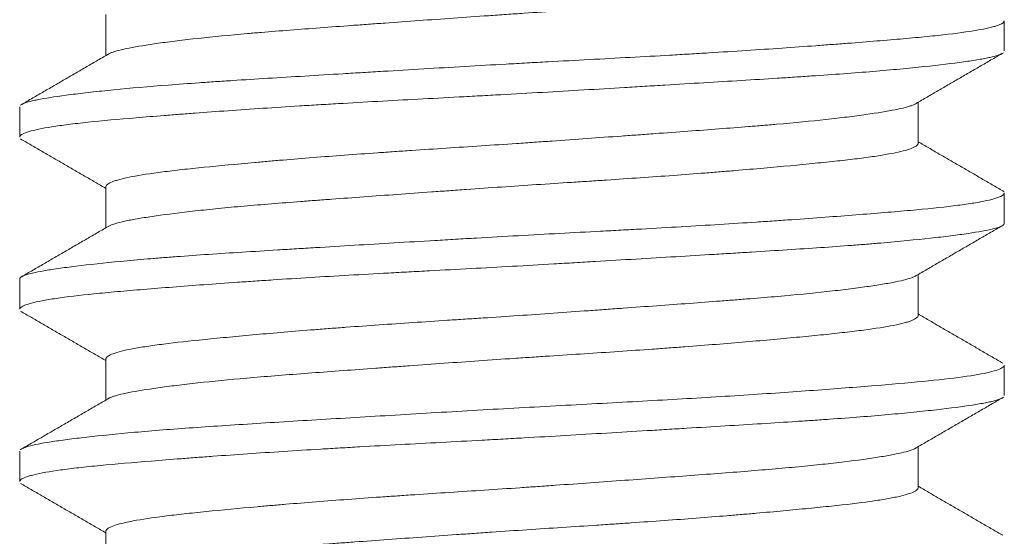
# Model space of a CAD drawing. Header units: millimetres. Extents: x 25 to 1460, y 35 to 806.
# Tile 32 of 46: x 851.77 to 855.77, y 424.26 to 426.36. Entities that reach past the tile are written whole.
import ezdxf

# ---------------------------------------------------------------- set-up
doc = ezdxf.new("R2010")
doc.units = ezdxf.units.MM
doc.layers.add('1', color=7, linetype='Continuous', true_color=0xffffff)

msp = doc.modelspace()

# ---------------------------------------------------------------- linework, layer by layer
at = {"layer": '1', "color": 155, "linetype": 'Continuous', "lineweight": 18}
for p, q in [((852.1177, 426.3792), (852.1177, 426.2125)), ((855.7677, 426.2315), (855.7677, 426.3536)), ((855.4177, 425.8561), (855.4177, 426.0228)), ((851.7677, 426.0039), (851.7677, 425.8817)), ((852.1177, 425.6794), (852.1177, 425.5125)), ((855.7677, 425.5314), (855.7677, 425.6541)), ((851.7677, 425.3036), (851.7677, 425.1813)), ((855.4177, 425.1558), (855.4177, 425.3228)), ((852.1177, 424.9794), (852.1177, 424.8125)), ((855.7677, 424.8317), (855.7677, 424.9537)), ((855.4177, 424.4563), (855.4177, 424.6228)), ((851.7677, 424.6042), (851.7677, 424.4815)), ((852.1177, 424.2792), (852.1177, 424.1125))]:
    msp.add_line(p, q, dxfattribs=at)
for points, knots in [([(852.1274, 426.2181), (852.1283, 426.2187), (852.1293, 426.2192), (852.1333, 426.2213), (852.1368, 426.2229), (852.1448, 426.226), (852.1493, 426.2276), (852.1644, 426.2322), (852.1765, 426.2353), (852.2184, 426.2447), (852.254, 426.251), (852.3083, 426.2592), (852.3196, 426.2609), (852.3433, 426.2642), (852.3556, 426.2659), (852.3938, 426.2709), (852.4208, 426.2742), (852.5067, 426.2842), (852.5702, 426.2908), (852.6576, 426.2988), (852.6755, 426.3004), (852.712, 426.3036), (852.7307, 426.3051), (852.7872, 426.3098), (852.826, 426.3129), (852.9456, 426.3222), (853.0294, 426.3285), (853.1396, 426.3365), (853.1619, 426.3382), (853.2069, 426.3415), (853.2296, 426.3431), (853.2978, 426.3481), (853.3437, 426.3514), (853.4826, 426.3614), (853.5767, 426.3681), (853.6965, 426.3764), (853.7206, 426.3781), (853.7687, 426.3814), (853.7927, 426.383), (853.8644, 426.3878), (853.9119, 426.3909), (854.0536, 426.4002), (854.1469, 426.4063), (854.2621, 426.4141), (854.2851, 426.4157), (854.3305, 426.4189), (854.3529, 426.4205), (854.4196, 426.4253), (854.463, 426.4285), (854.5906, 426.4382), (854.6718, 426.4449), (854.7685, 426.4533), (854.7876, 426.455), (854.8249, 426.4583), (854.8431, 426.46), (854.8968, 426.4649), (854.931, 426.4682), (855.0292, 426.4777), (855.0888, 426.4839), (855.1688, 426.4933), (855.1936, 426.4964), (855.2392, 426.5027), (855.2811, 426.509), (855.3241, 426.5171), (855.3456, 426.5221), (855.3589, 426.5254), (855.3652, 426.5271), (855.3936, 426.5355), (855.408, 426.5423), (855.4166, 426.5514), (855.4178, 426.5539), (855.4177, 426.5564)], [0, 0, 0, 0, 0.005037, 0.005037, 0.019345, 0.019345, 0.033654, 0.033654, 0.062271, 0.062271, 0.119505, 0.119505, 0.133814, 0.133814, 0.148123, 0.148123, 0.17674, 0.17674, 0.233974, 0.233974, 0.248283, 0.248283, 0.262592, 0.262592, 0.291209, 0.291209, 0.348443, 0.348443, 0.362752, 0.362752, 0.37706, 0.37706, 0.405678, 0.405678, 0.462912, 0.462912, 0.477221, 0.477221, 0.491529, 0.491529, 0.520147, 0.520147, 0.577381, 0.577381, 0.59169, 0.59169, 0.605998, 0.605998, 0.634615, 0.634615, 0.69185, 0.69185, 0.706158, 0.706158, 0.720467, 0.720467, 0.749084, 0.749084, 0.806319, 0.806319, 0.834936, 0.834936, 0.863553, 0.89217, 0.906479, 0.906479, 0.920788, 0.920788, 0.978022, 0.978022, 1, 1, 1, 1]), ([(851.7756, 426.0139), (851.7775, 426.0151), (851.7798, 426.0162), (851.7892, 426.0204), (851.7983, 426.0233), (851.8156, 426.0278), (851.822, 426.0293), (851.8359, 426.0323), (851.8435, 426.0339), (851.8842, 426.0415), (851.9255, 426.0476), (852.0002, 426.0572), (852.0272, 426.0604), (852.071, 426.0652), (852.0862, 426.0669), (852.1175, 426.0702), (852.1338, 426.0718), (852.2173, 426.0801), (852.291, 426.0866), (852.4116, 426.0959), (852.4535, 426.099), (852.5188, 426.1035), (852.541, 426.105), (852.5863, 426.1081), (852.6094, 426.1096), (852.7263, 426.1171), (852.8241, 426.1232), (852.9768, 426.1324), (853.0288, 426.1356), (853.1083, 426.1404), (853.135, 426.142), (853.189, 426.1452), (853.2164, 426.1469), (853.3534, 426.1551), (853.4641, 426.1617), (853.6317, 426.1715), (853.6878, 426.1747), (853.7724, 426.1795), (853.8007, 426.181), (853.8573, 426.1842), (853.8858, 426.1857), (854.0274, 426.1934), (854.1385, 426.1992), (854.302, 426.2082), (854.356, 426.2112), (854.4361, 426.2158), (854.4627, 426.2173), (854.5156, 426.2204), (854.542, 426.222), (854.6721, 426.2299), (854.7709, 426.2363), (854.9117, 426.2461), (854.9574, 426.2494), (855.024, 426.2543), (855.0459, 426.2559), (855.089, 426.2592), (855.1102, 426.2608), (855.2141, 426.2689), (855.2895, 426.2749), (855.3917, 426.2839), (855.4239, 426.2869), (855.4694, 426.2914), (855.4841, 426.293), (855.5125, 426.296), (855.5263, 426.2975), (855.5922, 426.3053), (855.6357, 426.3115), (855.6876, 426.3212), (855.7027, 426.3244), (855.7219, 426.3293), (855.7277, 426.331), (855.7382, 426.3343), (855.7429, 426.336), (855.761, 426.3433), (855.7678, 426.3489), (855.7677, 426.3543)], [0, 0, 0, 0, 0.010638, 0.010638, 0.038342, 0.038342, 0.052194, 0.052194, 0.066046, 0.066046, 0.121454, 0.121454, 0.149158, 0.149158, 0.16301, 0.16301, 0.176862, 0.176862, 0.23227, 0.23227, 0.259973, 0.259973, 0.273825, 0.273825, 0.287677, 0.287677, 0.343085, 0.343085, 0.370789, 0.370789, 0.384641, 0.384641, 0.398493, 0.398493, 0.453901, 0.453901, 0.481605, 0.481605, 0.495457, 0.495457, 0.509309, 0.509309, 0.564716, 0.564716, 0.59242, 0.59242, 0.606272, 0.606272, 0.620124, 0.620124, 0.675532, 0.675532, 0.703236, 0.703236, 0.717088, 0.717088, 0.73094, 0.73094, 0.786348, 0.786348, 0.814051, 0.814051, 0.827903, 0.827903, 0.841755, 0.841755, 0.897163, 0.897163, 0.924867, 0.924867, 0.938719, 0.938719, 0.952571, 0.952571, 1, 1, 1, 1]), ([(855.7594, 426.2211), (855.7504, 426.2158), (855.7341, 426.2106), (855.7037, 426.2038), (855.6963, 426.2023), (855.6805, 426.1993), (855.6551, 426.1947), (855.6247, 426.1901), (855.5577, 426.1807), (855.5045, 426.1743), (855.427, 426.1661), (855.4109, 426.1644), (855.3779, 426.1611), (855.327, 426.1562), (855.2723, 426.1513), (855.1577, 426.1417), (855.0747, 426.1357), (854.9621, 426.1281), (854.9391, 426.1266), (854.8927, 426.1235), (854.8221, 426.119), (854.7491, 426.1145), (854.6001, 426.1053), (854.4966, 426.0991), (854.3618, 426.091), (854.3345, 426.0894), (854.2799, 426.0861), (854.1976, 426.0811), (854.1148, 426.0762), (853.9482, 426.0663), (853.836, 426.0598), (853.6942, 426.052), (853.6657, 426.0505), (853.6091, 426.0474), (853.5245, 426.0428), (853.441, 426.0384), (853.2757, 426.0295), (853.1675, 426.0235), (853.0348, 426.0157), (853.0084, 426.0142), (852.9561, 426.011), (852.8788, 426.0063), (852.8043, 426.0015), (852.659, 425.9918), (852.5671, 425.9852), (852.4586, 425.977), (852.4372, 425.9754), (852.3954, 425.9722), (852.334, 425.9674), (852.2769, 425.9628), (852.1681, 425.9537), (852.1029, 425.9478), (852.0308, 425.9402), (852.0169, 425.9386), (851.9901, 425.9355), (851.9518, 425.9309), (851.9185, 425.9262), (851.8586, 425.9167), (851.8275, 425.9102), (851.8001, 425.9019), (851.7951, 425.9003), (851.7865, 425.8969), (851.7755, 425.892), (851.7698, 425.8871), (851.768, 425.8831), (851.7678, 425.8822), (851.7677, 425.8814)], [0, 0, 0, 0, 0.048845, 0.048845, 0.062722, 0.062722, 0.076599, 0.104352, 0.104352, 0.159858, 0.159858, 0.173734, 0.173734, 0.187611, 0.215364, 0.215364, 0.27087, 0.27087, 0.284747, 0.284747, 0.298623, 0.326377, 0.326377, 0.381883, 0.381883, 0.395759, 0.395759, 0.409636, 0.437389, 0.437389, 0.492895, 0.492895, 0.506772, 0.506772, 0.520648, 0.548401, 0.548401, 0.603908, 0.603908, 0.617784, 0.617784, 0.631661, 0.659414, 0.659414, 0.71492, 0.71492, 0.728797, 0.728797, 0.742673, 0.770426, 0.770426, 0.825933, 0.825933, 0.839809, 0.839809, 0.853686, 0.881439, 0.881439, 0.936945, 0.936945, 0.950821, 0.950821, 0.964698, 0.992451, 0.992451, 1, 1, 1, 1]), ([(855.4079, 426.0171), (855.4046, 426.0151), (855.4005, 426.0132), (855.3917, 426.0097), (855.3872, 426.0081), (855.3773, 426.005), (855.3718, 426.0034), (855.3538, 425.9987), (855.3399, 425.9956), (855.2923, 425.9861), (855.2529, 425.9796), (855.1937, 425.9713), (855.1814, 425.9696), (855.1559, 425.9663), (855.1427, 425.9646), (855.102, 425.9595), (855.0733, 425.9562), (854.9824, 425.9462), (854.9156, 425.9397), (854.8239, 425.9318), (854.8052, 425.9302), (854.7672, 425.927), (854.748, 425.9255), (854.6895, 425.9208), (854.6495, 425.9177), (854.5262, 425.9083), (854.4399, 425.9019), (854.3267, 425.8937), (854.3039, 425.892), (854.2582, 425.8887), (854.2352, 425.8871), (854.166, 425.8821), (854.073, 425.8754), (853.9547, 425.8669), (853.8829, 425.8619), (853.8348, 425.8586), (853.8107, 425.8569), (853.6897, 425.8487), (853.5943, 425.8425), (853.4529, 425.8332), (853.3827, 425.8286), (853.3132, 425.8239), (853.2671, 425.8207), (853.244, 425.8191), (853.1301, 425.8111), (853.0429, 425.8047), (852.9181, 425.7948), (852.8571, 425.7898), (852.7983, 425.7847), (852.7597, 425.7814), (852.7406, 425.7797), (852.6474, 425.7713), (852.579, 425.7648), (852.4856, 425.7553), (852.4411, 425.7507), (852.4002, 425.746), (852.3737, 425.7428), (852.3609, 425.7412), (852.2995, 425.7333), (852.2581, 425.727), (852.2074, 425.7172), (852.1925, 425.7139), (852.1729, 425.7089), (852.1669, 425.7072), (852.1558, 425.7038), (852.1508, 425.7021), (852.1285, 425.6937), (852.1191, 425.6869), (852.1178, 425.68), (852.1177, 425.6796), (852.1177, 425.6792)], [0, 0, 0, 0, 0.017956, 0.017956, 0.032343, 0.032343, 0.046731, 0.046731, 0.075506, 0.075506, 0.133057, 0.133057, 0.147445, 0.147445, 0.161832, 0.161832, 0.190608, 0.190608, 0.248158, 0.248158, 0.262546, 0.262546, 0.276934, 0.276934, 0.305709, 0.305709, 0.36326, 0.36326, 0.377647, 0.377647, 0.392035, 0.392035, 0.42081, 0.449586, 0.463973, 0.463973, 0.478361, 0.478361, 0.535912, 0.535912, 0.564687, 0.579075, 0.579075, 0.593462, 0.593462, 0.651013, 0.651013, 0.679788, 0.694176, 0.694176, 0.708564, 0.708564, 0.766114, 0.766114, 0.79489, 0.809277, 0.809277, 0.823665, 0.823665, 0.881215, 0.881215, 0.909991, 0.909991, 0.924378, 0.924378, 0.938766, 0.938766, 0.996317, 0.996317, 1, 1, 1, 1]), ([(852.1272, 425.518), (852.1301, 425.5197), (852.1336, 425.5215), (852.1525, 425.5294), (852.1753, 425.5355), (852.2139, 425.5434), (852.2221, 425.545), (852.2396, 425.5482), (852.2489, 425.5498), (852.278, 425.5547), (852.2992, 425.5579), (852.3681, 425.5678), (852.4209, 425.5745), (852.4958, 425.5828), (852.5112, 425.5845), (852.5429, 425.5878), (852.5592, 425.5895), (852.6089, 425.5944), (852.6434, 425.5976), (852.7507, 425.607), (852.8273, 425.6131), (852.9296, 425.6209), (852.9504, 425.6225), (852.9927, 425.6257), (853.014, 425.6273), (853.0783, 425.6321), (853.1219, 425.6353), (853.2548, 425.645), (853.3461, 425.6516), (853.4636, 425.66), (853.4873, 425.6617), (853.5349, 425.6651), (853.5586, 425.6668), (853.6299, 425.6718), (853.6774, 425.6751), (853.82, 425.6849), (853.9151, 425.6911), (854.0339, 425.6989), (854.0577, 425.7004), (854.1049, 425.7036), (854.1283, 425.7051), (854.1981, 425.7098), (854.2439, 425.7129), (854.3792, 425.7223), (854.4667, 425.7287), (854.5725, 425.7369), (854.5935, 425.7386), (854.6347, 425.7419), (854.6549, 425.7436), (854.7147, 425.7486), (854.7533, 425.7519), (854.8652, 425.7619), (854.9347, 425.7684), (855.0149, 425.7764), (855.0305, 425.778), (855.0608, 425.7811), (855.0755, 425.7827), (855.1184, 425.7874), (855.1719, 425.7935), (855.2302, 425.8013), (855.2612, 425.8061), (855.2809, 425.8093), (855.2904, 425.811), (855.3352, 425.8191), (855.3627, 425.8257), (855.3921, 425.8358), (855.4038, 425.8408), (855.4109, 425.8458), (855.4146, 425.8492), (855.416, 425.8508), (855.4174, 425.8537), (855.4177, 425.855), (855.4177, 425.8562)], [0, 0, 0, 0, 0.016026, 0.016026, 0.07326, 0.07326, 0.087569, 0.087569, 0.101877, 0.101877, 0.130495, 0.130495, 0.187729, 0.187729, 0.202038, 0.202038, 0.216346, 0.216346, 0.244963, 0.244963, 0.302198, 0.302198, 0.316506, 0.316506, 0.330815, 0.330815, 0.359432, 0.359432, 0.416667, 0.416667, 0.430975, 0.430975, 0.445284, 0.445284, 0.473901, 0.473901, 0.531136, 0.531136, 0.545444, 0.545444, 0.559753, 0.559753, 0.58837, 0.58837, 0.645604, 0.645604, 0.659913, 0.659913, 0.674222, 0.674222, 0.702839, 0.702839, 0.760073, 0.760073, 0.774382, 0.774382, 0.78869, 0.78869, 0.817308, 0.845925, 0.860234, 0.860234, 0.874542, 0.874542, 0.931777, 0.931777, 0.960394, 0.974702, 0.974702, 0.989011, 0.989011, 1, 1, 1, 1]), ([(855.766, 425.6588), (855.7658, 425.6591), (855.7656, 425.6593), (855.7635, 425.6617), (855.7604, 425.6638), (855.7563, 425.6659)], [0, 0, 0, 0, 0.104167, 0.104167, 1, 1, 1, 1]), ([(851.7678, 425.3048), (851.768, 425.3068), (851.7691, 425.3088), (851.773, 425.3123), (851.7753, 425.3139), (851.7811, 425.3169), (851.7846, 425.3184), (851.8052, 425.3259), (851.8309, 425.3318), (851.883, 425.3409), (851.9025, 425.344), (851.9353, 425.3487), (851.9468, 425.3503), (851.971, 425.3535), (851.9837, 425.3551), (852.0498, 425.3631), (852.1104, 425.3697), (852.2126, 425.3795), (852.2486, 425.3827), (852.3054, 425.3875), (852.3248, 425.3891), (852.3646, 425.3923), (852.385, 425.3939), (852.4891, 425.4017), (852.5778, 425.4076), (852.7187, 425.4166), (852.767, 425.4196), (852.8413, 425.4242), (852.8665, 425.4257), (852.9174, 425.4288), (852.9432, 425.4304), (853.0736, 425.4383), (853.1802, 425.4447), (853.3437, 425.4545), (853.3988, 425.4578), (853.4823, 425.4627), (853.5102, 425.4644), (853.5665, 425.4677), (853.5948, 425.4693), (853.7366, 425.4775), (853.8491, 425.4838), (854.0168, 425.4928), (854.0724, 425.4957), (854.1556, 425.5002), (854.1833, 425.5017), (854.2385, 425.5047), (854.2661, 425.5062), (854.4033, 425.5138), (854.509, 425.5199), (854.6617, 425.5294), (854.7116, 425.5326), (854.785, 425.5374), (854.8092, 425.539), (854.8571, 425.5423), (854.8808, 425.544), (854.9978, 425.5522), (855.0846, 425.5588), (855.2051, 425.5682), (855.2436, 425.5713), (855.2989, 425.5759), (855.3169, 425.5774), (855.3521, 425.5804), (855.3694, 425.582), (855.4529, 425.5895), (855.511, 425.5955), (855.5856, 425.6047), (855.6084, 425.6078), (855.6393, 425.6126), (855.6491, 425.6142), (855.6676, 425.6174), (855.6763, 425.619), (855.7169, 425.6272), (855.7397, 425.6338), (855.7599, 425.6436), (855.7644, 425.6469), (855.7674, 425.6516), (855.7678, 425.6531), (855.7677, 425.6546)], [0, 0, 0, 0, 0.017457, 0.017457, 0.030927, 0.030927, 0.044397, 0.044397, 0.098276, 0.098276, 0.125216, 0.125216, 0.138685, 0.138685, 0.152155, 0.152155, 0.206034, 0.206034, 0.232974, 0.232974, 0.246444, 0.246444, 0.259914, 0.259914, 0.313793, 0.313793, 0.340733, 0.340733, 0.354203, 0.354203, 0.367672, 0.367672, 0.421552, 0.421552, 0.448491, 0.448491, 0.461961, 0.461961, 0.475431, 0.475431, 0.52931, 0.52931, 0.55625, 0.55625, 0.56972, 0.56972, 0.58319, 0.58319, 0.637069, 0.637069, 0.664009, 0.664009, 0.677478, 0.677478, 0.690948, 0.690948, 0.744828, 0.744828, 0.771767, 0.771767, 0.785237, 0.785237, 0.798707, 0.798707, 0.852586, 0.852586, 0.879526, 0.879526, 0.892996, 0.892996, 0.906466, 0.906466, 0.960345, 0.960345, 0.987284, 0.987284, 1, 1, 1, 1]), ([(855.7677, 425.5316), (855.7679, 425.5297), (855.7671, 425.5278), (855.7642, 425.5243), (855.7622, 425.5228), (855.7571, 425.5197), (855.7477, 425.5152), (855.733, 425.5108), (855.6968, 425.5018), (855.6636, 425.4958), (855.6102, 425.488), (855.5989, 425.4864), (855.5753, 425.4833), (855.5385, 425.4785), (855.4971, 425.4736), (855.4084, 425.4639), (855.3413, 425.4573), (855.2473, 425.4492), (855.228, 425.4476), (855.1886, 425.4444), (855.1686, 425.4428), (855.1074, 425.4381), (855.0651, 425.4351), (854.9338, 425.4261), (854.8406, 425.4202), (854.7166, 425.4125), (854.6914, 425.4109), (854.6407, 425.4078), (854.5642, 425.4032), (854.4859, 425.3985), (854.3271, 425.3889), (854.2182, 425.3824), (854.0783, 425.374), (854.0501, 425.3724), (853.9939, 425.3691), (853.9096, 425.3641), (853.8254, 425.3593), (853.657, 425.3499), (853.5448, 425.3439), (853.4048, 425.3364), (853.3768, 425.3349), (853.3214, 425.3319), (853.2388, 425.3274), (853.1582, 425.3229), (852.9993, 425.3137), (852.8966, 425.3075), (852.7724, 425.2993), (852.7478, 425.2977), (852.6995, 425.2944), (852.6281, 425.2895), (852.5602, 425.2846), (852.4289, 425.2749), (852.3473, 425.2685), (852.253, 425.2608), (852.2345, 425.2592), (852.1987, 425.2562), (852.1466, 425.2517), (852.0991, 425.2472), (852.0102, 425.2382), (851.9589, 425.2321), (851.9052, 425.2241), (851.895, 425.2225), (851.8759, 425.2193), (851.8489, 425.2145), (851.8273, 425.2096), (851.7908, 425.1998), (851.7757, 425.1931), (851.7687, 425.185), (851.768, 425.1834), (851.7678, 425.1818), (851.7678, 425.1817), (851.7678, 425.1817)], [0, 0, 0, 0, 0.016379, 0.016379, 0.029849, 0.029849, 0.043319, 0.070259, 0.070259, 0.124138, 0.124138, 0.137608, 0.137608, 0.151078, 0.178017, 0.178017, 0.231897, 0.231897, 0.245366, 0.245366, 0.258836, 0.258836, 0.285776, 0.285776, 0.339655, 0.339655, 0.353125, 0.353125, 0.366595, 0.393534, 0.393534, 0.447414, 0.447414, 0.460884, 0.460884, 0.474353, 0.501293, 0.501293, 0.555172, 0.555172, 0.568642, 0.568642, 0.582112, 0.609052, 0.609052, 0.662931, 0.662931, 0.676401, 0.676401, 0.689871, 0.71681, 0.71681, 0.77069, 0.77069, 0.784159, 0.784159, 0.797629, 0.824569, 0.824569, 0.878448, 0.878448, 0.891918, 0.891918, 0.905388, 0.932328, 0.932328, 0.986207, 0.986207, 0.999677, 0.999677, 1, 1, 1, 1]), ([(855.4085, 425.3174), (855.4054, 425.3155), (855.4014, 425.3136), (855.3815, 425.3054), (855.3581, 425.2993), (855.3185, 425.2913), (855.31, 425.2897), (855.2922, 425.2865), (855.2829, 425.2848), (855.2535, 425.28), (855.2106, 425.2734), (855.1605, 425.2668), (855.1067, 425.2601), (855.078, 425.2567), (854.9863, 425.2466), (854.9196, 425.2401), (854.8113, 425.2307), (854.755, 425.226), (854.6957, 425.2213), (854.6555, 425.2182), (854.6349, 425.2166), (854.5312, 425.2087), (854.4451, 425.2023), (854.3113, 425.1926), (854.2432, 425.1876), (854.1734, 425.1826), (854.1264, 425.1792), (854.1027, 425.1775), (853.9843, 425.169), (853.8892, 425.1623), (853.7459, 425.1525), (853.6742, 425.1477), (853.6022, 425.143), (853.5541, 425.1399), (853.5301, 425.1383), (853.4112, 425.1305), (853.3185, 425.1243), (853.1831, 425.1149), (853.1385, 425.1117), (853.0726, 425.1068), (853.0508, 425.1051), (853.0075, 425.1018), (852.9862, 425.1002), (852.8811, 425.0919), (852.802, 425.0852), (852.6907, 425.0752), (852.6548, 425.0719), (852.6029, 425.0669), (852.5858, 425.0653), (852.5526, 425.0621), (852.5365, 425.0605), (852.4578, 425.0526), (852.4018, 425.0464), (852.328, 425.037), (852.3051, 425.0339), (852.2734, 425.029), (852.2633, 425.0274), (852.2441, 425.0242), (852.2351, 425.0225), (852.1922, 425.0144), (852.166, 425.0077), (852.1387, 424.9976), (852.1316, 424.9942), (852.1241, 424.9892), (852.1221, 424.9875), (852.1193, 424.9841), (852.1183, 424.9825), (852.1179, 424.9804), (852.1178, 424.98), (852.1178, 424.9796)], [0, 0, 0, 0, 0.017956, 0.017956, 0.075506, 0.075506, 0.089894, 0.089894, 0.104282, 0.104282, 0.133057, 0.161832, 0.161832, 0.190608, 0.190608, 0.248158, 0.248158, 0.276934, 0.291321, 0.291321, 0.305709, 0.305709, 0.36326, 0.36326, 0.392035, 0.406423, 0.406423, 0.42081, 0.42081, 0.478361, 0.478361, 0.507136, 0.521524, 0.521524, 0.535912, 0.535912, 0.593462, 0.593462, 0.622238, 0.622238, 0.636625, 0.636625, 0.651013, 0.651013, 0.708564, 0.708564, 0.737339, 0.737339, 0.751727, 0.751727, 0.766114, 0.766114, 0.823665, 0.823665, 0.85244, 0.85244, 0.866828, 0.866828, 0.881215, 0.881215, 0.938766, 0.938766, 0.967541, 0.967541, 0.981929, 0.981929, 0.996317, 0.996317, 1, 1, 1, 1]), ([(852.1278, 424.8184), (852.1324, 424.8211), (852.1386, 424.8238), (852.1508, 424.8281), (852.1558, 424.8296), (852.1668, 424.8327), (852.1728, 424.8343), (852.1923, 424.839), (852.2072, 424.8422), (852.2576, 424.8517), (852.2988, 424.8581), (852.3596, 424.8664), (852.3723, 424.8681), (852.3986, 424.8714), (852.4122, 424.8731), (852.4541, 424.8782), (852.4835, 424.8815), (852.5763, 424.8914), (852.6442, 424.8978), (852.7551, 424.9072), (852.7938, 424.9104), (852.8727, 424.9166), (852.9132, 424.9197), (853.0373, 424.9291), (853.1239, 424.9354), (853.2368, 424.9436), (853.2597, 424.9453), (853.3057, 424.9486), (853.3288, 424.9503), (853.3982, 424.9553), (853.4448, 424.9587), (853.5854, 424.9687), (853.6803, 424.9754), (853.8004, 424.9835), (853.8245, 424.9851), (853.8725, 424.9883), (853.8964, 424.9899), (853.9678, 424.9946), (854.015, 424.9976), (854.1554, 425.0069), (854.2474, 425.013), (854.3602, 425.021), (854.3827, 425.0226), (854.427, 425.0259), (854.4488, 425.0275), (854.5136, 425.0323), (854.5558, 425.0356), (854.679, 425.0455), (854.7571, 425.0522), (854.8491, 425.0605), (854.8672, 425.0622), (854.9025, 425.0655), (854.9197, 425.0671), (854.9702, 425.072), (855.0344, 425.0783), (855.0923, 425.0845), (855.147, 425.0907), (855.1728, 425.0938), (855.2451, 425.1033), (855.2853, 425.1096), (855.3341, 425.1194), (855.3557, 425.1243), (855.3728, 425.1293), (855.3833, 425.1327), (855.388, 425.1344), (855.4091, 425.1429), (855.4175, 425.1496), (855.4177, 425.1562), (855.4177, 425.1564), (855.4177, 425.1566)], [0, 0, 0, 0, 0.025183, 0.025183, 0.039492, 0.039492, 0.0538, 0.0538, 0.082418, 0.082418, 0.139652, 0.139652, 0.153961, 0.153961, 0.168269, 0.168269, 0.196886, 0.196886, 0.254121, 0.254121, 0.282738, 0.282738, 0.311355, 0.311355, 0.36859, 0.36859, 0.382898, 0.382898, 0.397207, 0.397207, 0.425824, 0.425824, 0.483059, 0.483059, 0.497367, 0.497367, 0.511676, 0.511676, 0.540293, 0.540293, 0.597527, 0.597527, 0.611836, 0.611836, 0.626145, 0.626145, 0.654762, 0.654762, 0.711996, 0.711996, 0.726305, 0.726305, 0.740614, 0.740614, 0.769231, 0.797848, 0.797848, 0.826465, 0.826465, 0.8837, 0.8837, 0.912317, 0.926625, 0.926625, 0.940934, 0.940934, 0.998168, 0.998168, 1, 1, 1, 1]), ([(851.7759, 424.6141), (851.7806, 424.6169), (851.7874, 424.6196), (851.8149, 424.6283), (851.843, 424.6343), (851.8902, 424.642), (851.9002, 424.6436), (851.9212, 424.6467), (851.9543, 424.6514), (851.9921, 424.6562), (852.0738, 424.6658), (852.1365, 424.6724), (852.2433, 424.6822), (852.2806, 424.6855), (852.3583, 424.6919), (852.3988, 424.695), (852.5247, 424.7041), (852.6149, 424.71), (852.7599, 424.7192), (852.8093, 424.7222), (852.9097, 424.7284), (852.9608, 424.7315), (853.1167, 424.7409), (853.2241, 424.7473), (853.3908, 424.7573), (853.4466, 424.7606), (853.5582, 424.7672), (853.6141, 424.7705), (853.7823, 424.7801), (853.8949, 424.7862), (854.0644, 424.7953), (854.1203, 424.7983), (854.2306, 424.8043), (854.2851, 424.8073), (854.4465, 424.8163), (854.5513, 424.8225), (854.7555, 424.8353), (854.8519, 424.8418), (855.0335, 424.8549), (855.1188, 424.8614), (855.2779, 424.874), (855.3495, 424.88), (855.4771, 424.892), (855.5332, 424.898), (855.6292, 424.9105), (855.6678, 424.9169), (855.7268, 424.9299), (855.7473, 424.9365), (855.7648, 424.947), (855.7679, 424.9508), (855.7677, 424.9544)], [0, 0, 0, 0, 0.025709, 0.025709, 0.081117, 0.081117, 0.094969, 0.094969, 0.108821, 0.136525, 0.136525, 0.191933, 0.191933, 0.219637, 0.219637, 0.24734, 0.24734, 0.302748, 0.302748, 0.330452, 0.330452, 0.358156, 0.358156, 0.413564, 0.413564, 0.441268, 0.441268, 0.468972, 0.468972, 0.524379, 0.524379, 0.552083, 0.552083, 0.579787, 0.579787, 0.635195, 0.635195, 0.690603, 0.690603, 0.746011, 0.746011, 0.801418, 0.801418, 0.856826, 0.856826, 0.912234, 0.912234, 0.967642, 0.967642, 1, 1, 1, 1]), ([(855.7597, 424.8213), (855.7535, 424.8176), (855.7439, 424.814), (855.7252, 424.8088), (855.7191, 424.8073), (855.7059, 424.8043), (855.6844, 424.7998), (855.6579, 424.7952), (855.5982, 424.786), (855.5497, 424.7797), (855.4777, 424.7715), (855.4627, 424.7699), (855.432, 424.7666), (855.3845, 424.7617), (855.3329, 424.7568), (855.2244, 424.747), (855.1449, 424.7408), (855.0363, 424.7331), (855.0141, 424.7316), (854.9693, 424.7286), (854.9012, 424.7241), (854.8304, 424.7196), (854.6853, 424.7105), (854.5838, 424.7044), (854.4509, 424.6964), (854.4241, 424.6947), (854.3704, 424.6915), (854.2894, 424.6866), (854.2075, 424.6817), (854.0423, 424.6719), (853.9304, 424.6653), (853.7883, 424.6572), (853.7598, 424.6556), (853.7032, 424.6525), (853.6185, 424.6479), (853.5347, 424.6434), (853.368, 424.6345), (853.2584, 424.6285), (853.1231, 424.6209), (853.0962, 424.6193), (853.0432, 424.6162), (852.9644, 424.6116), (852.8882, 424.6068), (852.7391, 424.5973), (852.6442, 424.5907), (852.5312, 424.5825), (852.5089, 424.5808), (852.4655, 424.5775), (852.4442, 424.5759), (852.3816, 424.5711), (852.3416, 424.5679), (852.2269, 424.5587), (852.1574, 424.5528), (852.0794, 424.5452), (852.0643, 424.5437), (852.0353, 424.5406), (851.9935, 424.5361), (851.9566, 424.5315), (851.8894, 424.5221), (851.8532, 424.5157), (851.8191, 424.5074), (851.8129, 424.5058), (851.8017, 424.5025), (851.7867, 424.4975), (851.7771, 424.4926), (851.7697, 424.4867), (851.7679, 424.4841), (851.7677, 424.4815)], [0, 0, 0, 0, 0.033748, 0.033748, 0.047624, 0.047624, 0.061501, 0.089254, 0.089254, 0.14476, 0.14476, 0.158637, 0.158637, 0.172513, 0.200266, 0.200266, 0.255773, 0.255773, 0.269649, 0.269649, 0.283526, 0.311279, 0.311279, 0.366785, 0.366785, 0.380662, 0.380662, 0.394538, 0.422291, 0.422291, 0.477798, 0.477798, 0.491674, 0.491674, 0.505551, 0.533304, 0.533304, 0.58881, 0.58881, 0.602687, 0.602687, 0.616563, 0.644316, 0.644316, 0.699822, 0.699822, 0.713699, 0.713699, 0.727575, 0.727575, 0.755329, 0.755329, 0.810835, 0.810835, 0.824711, 0.824711, 0.838588, 0.866341, 0.866341, 0.921847, 0.921847, 0.935724, 0.935724, 0.9496, 0.977353, 0.977353, 1, 1, 1, 1]), ([(855.4074, 424.6167), (855.4047, 424.6152), (855.4015, 424.6136), (855.3827, 424.6058), (855.3596, 424.5996), (855.3132, 424.5902), (855.287, 424.5854), (855.2564, 424.5805), (855.2349, 424.5772), (855.2236, 424.5755), (855.1653, 424.5672), (855.1119, 424.5605), (855.0219, 424.5505), (854.9903, 424.5472), (854.9404, 424.5423), (854.9233, 424.5407), (854.8883, 424.5374), (854.8704, 424.5358), (854.7796, 424.5279), (854.7023, 424.5217), (854.5796, 424.5123), (854.5376, 424.5092), (854.4512, 424.5028), (854.4066, 424.4995), (854.272, 424.4897), (854.1802, 424.4831), (854.0395, 424.473), (853.9921, 424.4696), (853.9203, 424.4645), (853.8962, 424.4628), (853.8479, 424.4595), (853.8239, 424.4578), (853.7038, 424.4496), (853.6085, 424.4434), (853.4667, 424.4341), (853.4196, 424.431), (853.3493, 424.4263), (853.3259, 424.4247), (853.2796, 424.4216), (853.2567, 424.42), (853.1431, 424.4121), (853.0558, 424.4056), (852.93, 424.3957), (852.889, 424.3924), (852.8288, 424.3873), (852.809, 424.3856), (852.7702, 424.3823), (852.7512, 424.3806), (852.6578, 424.3722), (852.589, 424.3657), (852.4944, 424.3562), (852.4643, 424.3531), (852.4071, 424.3468), (852.3805, 424.3437), (852.3061, 424.3343), (852.264, 424.328), (852.2207, 424.3198), (852.2125, 424.3182), (852.197, 424.3148), (852.1898, 424.3132), (852.1696, 424.3081), (852.1582, 424.3048), (852.1304, 424.2947), (852.1201, 424.2879), (852.1179, 424.2807), (852.1178, 424.2801), (852.1177, 424.2795)], [0, 0, 0, 0, 0.014299, 0.014299, 0.071956, 0.071956, 0.100784, 0.115198, 0.115198, 0.129613, 0.129613, 0.187269, 0.187269, 0.216098, 0.216098, 0.230512, 0.230512, 0.244926, 0.244926, 0.302583, 0.302583, 0.331411, 0.331411, 0.36024, 0.36024, 0.417897, 0.417897, 0.446725, 0.446725, 0.461139, 0.461139, 0.475554, 0.475554, 0.53321, 0.53321, 0.562039, 0.562039, 0.576453, 0.576453, 0.590867, 0.590867, 0.648524, 0.648524, 0.677352, 0.677352, 0.691767, 0.691767, 0.706181, 0.706181, 0.763838, 0.763838, 0.792666, 0.792666, 0.821494, 0.821494, 0.879151, 0.879151, 0.893565, 0.893565, 0.90798, 0.90798, 0.936808, 0.936808, 0.994465, 0.994465, 1, 1, 1, 1]), ([(852.1275, 424.1182), (852.1288, 424.119), (852.1304, 424.1198), (852.1384, 424.1238), (852.1467, 424.1268), (852.1777, 424.1361), (852.2062, 424.1423), (852.2519, 424.1503), (852.2616, 424.152), (852.2819, 424.1552), (852.2925, 424.1569), (852.3257, 424.1618), (852.3495, 424.1651), (852.4261, 424.1751), (852.4838, 424.1817), (852.5806, 424.1916), (852.6147, 424.1949), (852.6852, 424.2013), (852.7216, 424.2044), (852.8346, 424.2137), (852.9147, 424.2199), (853.0208, 424.2278), (853.0424, 424.2294), (853.0859, 424.2326), (853.1078, 424.2342), (853.174, 424.2391), (853.2187, 424.2423), (853.3546, 424.2522), (853.4474, 424.2589), (853.5663, 424.2673), (853.5903, 424.269), (853.6381, 424.2724), (853.662, 424.274), (853.7336, 424.279), (853.7812, 424.2822), (853.9238, 424.2917), (854.0183, 424.2978), (854.1359, 424.3056), (854.1594, 424.3072), (854.2059, 424.3103), (854.2289, 424.3119), (854.2974, 424.3166), (854.3423, 424.3197), (854.4745, 424.3293), (854.5595, 424.3358), (854.6616, 424.3442), (854.6818, 424.3458), (854.7213, 424.3492), (854.7407, 424.3509), (854.7979, 424.3559), (854.8346, 424.3592), (854.9053, 424.3658), (854.9393, 424.369), (855.0046, 424.3754), (855.0358, 424.3785), (855.1251, 424.3879), (855.1772, 424.3941), (855.2445, 424.4035), (855.2755, 424.4083), (855.3024, 424.4131), (855.3194, 424.4164), (855.3274, 424.4181), (855.365, 424.4263), (855.3868, 424.433), (855.4073, 424.4431), (855.4146, 424.4481), (855.4172, 424.453), (855.4177, 424.4552), (855.4177, 424.4558), (855.4177, 424.4564)], [0, 0, 0, 0, 0.007555, 0.007555, 0.036172, 0.036172, 0.093407, 0.093407, 0.107715, 0.107715, 0.122024, 0.122024, 0.150641, 0.150641, 0.207875, 0.207875, 0.236493, 0.236493, 0.26511, 0.26511, 0.322344, 0.322344, 0.336653, 0.336653, 0.350962, 0.350962, 0.379579, 0.379579, 0.436813, 0.436813, 0.451122, 0.451122, 0.46543, 0.46543, 0.494048, 0.494048, 0.551282, 0.551282, 0.565591, 0.565591, 0.579899, 0.579899, 0.608516, 0.608516, 0.665751, 0.665751, 0.68006, 0.68006, 0.694368, 0.694368, 0.722985, 0.722985, 0.751603, 0.751603, 0.78022, 0.78022, 0.837454, 0.837454, 0.866071, 0.88038, 0.88038, 0.894689, 0.894689, 0.951923, 0.951923, 0.98054, 0.994849, 0.994849, 1, 1, 1, 1])]:
    msp.add_open_spline(points, degree=3, knots=knots, dxfattribs=at)
for points in [[(852.1304, 426.2199), (851.9503, 426.1152), (851.7702, 426.0108)], [(855.4039, 426.0147), (855.5841, 426.1195), (855.7644, 426.224)], [(851.7713, 425.8739), (851.9445, 425.7734), (852.1177, 425.6728)], [(855.7619, 425.6627), (855.5897, 425.7625), (855.4177, 425.8624)], [(852.1303, 425.5198), (851.9503, 425.4152), (851.7702, 425.3107)], [(855.4041, 425.3149), (855.5842, 425.4195), (855.7644, 425.524)], [(851.7713, 425.1739), (851.9446, 425.0734), (852.1177, 424.9728)], [(855.7617, 424.9627), (855.5897, 425.0625), (855.4177, 425.1624)], [(852.1303, 424.8198), (851.9502, 424.7152), (851.7701, 424.6107)], [(855.4041, 424.6149), (855.5842, 424.7195), (855.7643, 424.824)], [(851.7713, 424.4739), (851.9446, 424.3734), (852.1177, 424.2728)], [(855.7616, 424.2628), (855.5896, 424.3625), (855.4177, 424.4624)]]:
    msp.add_open_spline(points, degree=2, dxfattribs=at)

doc.saveas('drawing.dxf')
